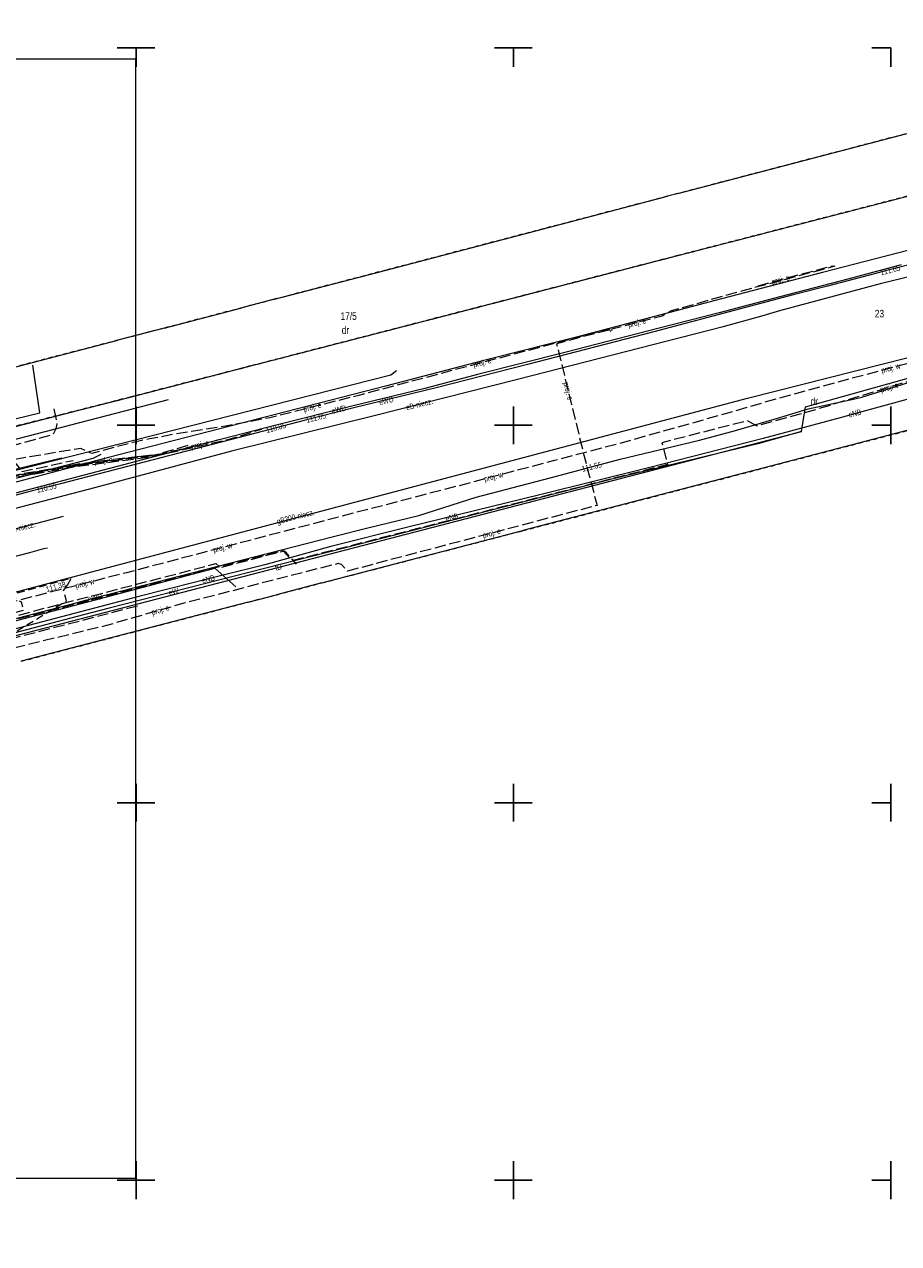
# Model space of a CAD drawing. Header units: metres. Extents: x 0 to 8432273, y 0 to 5705512.
# Tile 30 of 32: x 8404044 to 8404160, y 5705033 to 5705194. Entities that reach past the tile are written whole.
import ezdxf
from ezdxf.enums import TextEntityAlignment as Align

# ---------------------------------------------------------------- set-up
doc = ezdxf.new("R2010")
doc.units = ezdxf.units.M
doc.header["$MEASUREMENT"] = 0
for name, pattern in [('1.0_0.5', [1.5, 1, -0.5]), ('1.5_0.5', [2, 1.5, -0.5]), ('219-500', [0]), ('egug-500', [1, 0.5, -0.5])]:
    doc.linetypes.add(name, pattern=pattern)
doc.layers.get('0').update_dxf_attribs({"color": 250, "linetype": 'CONTINUOUS', "lineweight": 100})
for name, color, linetype in [('203-punkt graniczny', 7, 'CONTINUOUS'), ('210-oznaczenie konturu użytku gruntowego', 7, 'CONTINUOUS'), ('211-numer działki ewidencyjnej', 7, 'CONTINUOUS'), ('218-kontur użytku gruntowego', 7, 'CONTINUOUS'), ('219-działka ewidencyjna', 7, 'CONTINUOUS'), ('chodnik', 7, 'CONTINUOUS'), ('pikieta sztuczna', 7, 'CONTINUOUS'), ('pikieta sztuczna-Atr2', 7, 'CONTINUOUS'), ('przewód elektroenergetyczny podziemny', 7, 'CONTINUOUS'), ('przewód elektroenergetyczny podziemny - ob. projektowany', 7, 'CONTINUOUS'), ('przewód elektroenergetyczny podziemny - ob. projektowany-Atr1', 7, 'CONTINUOUS'), ('przewód elektroenergetyczny podziemny-Atr1', 7, 'CONTINUOUS'), ('przewód gazowy', 7, 'CONTINUOUS'), ('przewód gazowy-Atr1', 7, 'CONTINUOUS'), ('przewód kanalizacyjny', 7, 'CONTINUOUS'), ('przewód telekomunikacyjny podziemny', 7, 'CONTINUOUS'), ('przewód telekomunikacyjny podziemny-Atr1', 7, 'CONTINUOUS'), ('przewód wodociągowy - ob. projektowany', 7, 'CONTINUOUS'), ('przewód wodociągowy - ob. projektowany-Atr1', 7, 'CONTINUOUS'), ('rzędna', 7, 'CONTINUOUS'), ('rzędna-Atr2', 7, 'CONTINUOUS'), ('Wstawianie ramki sekcyjnej z opisem', 7, 'CONTINUOUS')]:
    doc.layers.add(name, color=color, linetype=linetype)
doc.layers.add('PL_AR_01-MAPA', color=7, linetype='CONTINUOUS', lineweight=15)
doc.layers.add('PL_AR_01-MAPA dwg', color=7, linetype='CONTINUOUS', lineweight=15)
doc.styles.get("Standard").update_dxf_attribs({"font": 'arial.ttf', "width": 0.75})
picture_1 = doc.add_image_def('image1.jpg', size_in_pixel=(7008, 9952))

# ---------------------------------------------------------------- blocks, each defined once
blk = doc.blocks.new('203')
at = {"linetype": 'Continuous', "lineweight": 0}
h = blk.add_hatch(color=0, dxfattribs=at)
edge = h.paths.add_edge_path()
edge.add_arc((0, 0), 0.045, 0, 360)
blk = doc.blocks.new('PW01')
at = {"linetype": 'Continuous', "lineweight": 13}
h = blk.add_hatch(color=0, dxfattribs=at)
edge = h.paths.add_edge_path()
edge.add_arc((0, 0), 0.045, 0, 360)
blk = doc.blocks.new('RAMKA500K')
at = {"color": 0}
for p, q in [((297.5, 250), (302.5, 250)), ((300, 247.5), (300, 250)), ((347.5, 250), (352.5, 250)), ((350, 247.5), (350, 250)), ((397.5, 250), (400, 250)), ((400, 247.5), (400, 250)), ((300, 197.5), (300, 202.5)), ((350, 197.5), (350, 202.5)), ((400, 197.5), (400, 202.5)), ((297.5, 200), (302.5, 200)), ((347.5, 200), (352.5, 200)), ((397.5, 200), (400, 200)), ((300, 147.5), (300, 152.5)), ((350, 147.5), (350, 152.5)), ((400, 147.5), (400, 152.5)), ((297.5, 150), (302.5, 150)), ((347.5, 150), (352.5, 150)), ((397.5, 150), (400, 150)), ((300, 97.5), (300, 102.5)), ((350, 97.5), (350, 102.5)), ((400, 97.5), (400, 102.5)), ((297.5, 100), (302.5, 100)), ((347.5, 100), (352.5, 100)), ((397.5, 100), (400, 100))]:
    blk.add_line(p, q, dxfattribs=at)
blk = doc.blocks.new('MDCP')
at = {"layer": '218-kontur użytku gruntowego', "color": 3, "linetype": 'egug-500', "lineweight": 18, "flags": 128}
for points in [[(8404161.34, 5705180.18), (8404130.28, 5705172.05)], [(8404128.91, 5705171.69), (8404110.66, 5705166.91)], [(8404130.28, 5705172.05), (8404128.91, 5705171.69)], [(8404130.32, 5705163.85), (8404162.63, 5705172.2)], [(8404162.63, 5705172.2), (8404130.32, 5705163.85)], [(8404110.66, 5705166.91), (8404091.67, 5705161.92)], [(8404112.03, 5705159.12), (8404130.32, 5705163.85)], [(8404130.32, 5705163.85), (8404112.03, 5705159.12)], [(8404091.67, 5705161.92), (8404076.7, 5705158.02)], [(8404092.91, 5705154.18), (8404112.03, 5705159.12)], [(8404112.03, 5705159.12), (8404092.91, 5705154.18)], [(8404072.52, 5705156.92), (8404062.25, 5705154.23)], [(8404076.7, 5705158.02), (8404072.52, 5705156.92)], [(8404062.25, 5705154.23), (8404056.12, 5705152.63)], [(8404073.69, 5705149.22), (8404092.91, 5705154.18)], [(8404092.91, 5705154.18), (8404073.69, 5705149.22)], [(8404056.12, 5705152.63), (8404040.18, 5705148.49)], [(8404057.75, 5705145.09), (8404073.69, 5705149.22)], [(8404073.69, 5705149.22), (8404057.75, 5705145.09)], [(8404041.52, 5705140.97), (8404057.75, 5705145.09)], [(8404057.75, 5705145.09), (8404041.52, 5705140.97)], [(8404141.72, 5705135.71), (8404162.03, 5705141)], [(8404109.78, 5705127.4), (8404141.72, 5705135.71)], [(8404083.11, 5705120.47), (8404109.78, 5705127.4)], [(8404077.13, 5705118.91), (8404083.11, 5705120.47)], [(8404043.29, 5705110.1), (8404073.35, 5705117.93)], [(8404073.35, 5705117.93), (8404077.13, 5705118.91)]]:
    blk.add_lwpolyline(points, dxfattribs=at)
at = {"layer": '219-działka ewidencyjna', "color": 7, "linetype": '219-500', "lineweight": 18, "flags": 128}
for points in [[(8404130.28, 5705172.05), (8404161.34, 5705180.18)], [(8404110.66, 5705166.91), (8404128.91, 5705171.69)], [(8404130.28, 5705172.05), (8404128.91, 5705171.69)], [(8404130.32, 5705163.85), (8404162.63, 5705172.2)], [(8404091.67, 5705161.92), (8404110.66, 5705166.91)], [(8404112.03, 5705159.12), (8404130.32, 5705163.85)], [(8404076.7, 5705158.02), (8404091.67, 5705161.92)], [(8404092.91, 5705154.18), (8404112.03, 5705159.12)], [(8404062.25, 5705154.23), (8404072.52, 5705156.92)], [(8404076.7, 5705158.02), (8404072.52, 5705156.92)], [(8404062.25, 5705154.23), (8404056.12, 5705152.63)], [(8404073.69, 5705149.22), (8404092.91, 5705154.18)], [(8404040.18, 5705148.49), (8404056.12, 5705152.63)], [(8404057.75, 5705145.09), (8404073.69, 5705149.22)], [(8404041.52, 5705140.97), (8404057.75, 5705145.09)], [(8404162.03, 5705141), (8404141.72, 5705135.71)], [(8404141.72, 5705135.71), (8404109.78, 5705127.4)], [(8404083.11, 5705120.47), (8404109.78, 5705127.4)], [(8404083.11, 5705120.47), (8404077.13, 5705118.91)], [(8404073.35, 5705117.93), (8404043.29, 5705110.1)], [(8404073.35, 5705117.93), (8404077.13, 5705118.91)]]:
    blk.add_lwpolyline(points, dxfattribs=at)
at = {"layer": 'chodnik', "color": 7, "linetype": '1.0_0.5', "lineweight": 18, "flags": 128}
blk.add_lwpolyline([(8404049.45, 5705120.17), (8404049.96, 5705121.08), (8404042.11, 5705118.96), (8404042.21, 5705118.58), (8404043.29, 5705117.96), (8404043.58, 5705116.82), (8403985.93, 5705101.36), (8403985.24, 5705103.48), (8403985.12, 5705103.91), (8403979.83, 5705102.48), (8403981.71, 5705096.3), (8403981.79, 5705096.42), (8403981.91, 5705096.5), (8403982.05, 5705096.55), (8403982.2, 5705096.54), (8403982.37, 5705096.5), (8403982.54, 5705096.38), (8403985.26, 5705093.87), (8403985.67, 5705093.35), (8403985.94, 5705092.82), (8403986.15, 5705092.06), (8403989.18, 5705092.78), (8403988.77, 5705094.55), (8403988.74, 5705095.07), (8403988.74, 5705095.51), (8403988.74, 5705096.07), (8403988.87, 5705096.6), (8403989.03, 5705097.04), (8403989.26, 5705097.35), (8403989.57, 5705097.7), (8403989.89, 5705097.96), (8403990.22, 5705098.21), (8403990.53, 5705098.37), (8403991.12, 5705098.6), (8404014.54, 5705104.53), (8404015.23, 5705104.56), (8404015.76, 5705104.51), (8404016.34, 5705104.17), (8404016.78, 5705103.66), (8404017.13, 5705103.21), (8404017.33, 5705102.85), (8404017.51, 5705102.04), (8404021.18, 5705102.94), (8404021.02, 5705103.65), (8404020.93, 5705104.14), (8404020.93, 5705104.64), (8404021.01, 5705105.13), (8404021.09, 5705105.38), (8404021.3, 5705105.83), (8404021.59, 5705106.24), (8404021.94, 5705106.6), (8404022.06, 5705106.69), (8404034.64, 5705110.06), (8404035.13, 5705109.96), (8404035.6, 5705109.77), (8404049.31, 5705118.11), (8404048.9, 5705119.48)], close=True, dxfattribs=at)
at = {"layer": 'przewód elektroenergetyczny podziemny', "color": 1, "linetype": 'Continuous', "lineweight": 18, "flags": 128}
for points in [[(8404167.84, 5705162.72), (8404157.12, 5705160.1), (8404143.76, 5705156.5), (8404141.56, 5705155.88), (8404136.13, 5705154.36), (8404109.07, 5705147.43), (8404090.07, 5705142.62), (8404071.35, 5705137.96), (8404053, 5705133.09), (8404032.52, 5705127.73)], [(8404166.43, 5705165.99), (8404149.47, 5705161.62), (8404136.08, 5705158.12), (8404116.5, 5705152.95), (8404112.46, 5705151.93), (8404110.36, 5705151.39), (8404104.42, 5705149.89), (8404091.76, 5705146.57), (8404073.91, 5705141.98), (8404054.87, 5705137.1), (8404038.93, 5705132.86), (8404021.26, 5705128.34), (8404006.28, 5705124.35), (8403990.72, 5705120.43), (8403980.55, 5705117.88), (8403972.42, 5705115.84), (8403970.31, 5705126.71)], [(8404159.88, 5705162.61), (8404152.83, 5705160.73), (8404143.81, 5705158.39), (8404135.79, 5705156.25), (8404127.83, 5705154.24), (8404115.32, 5705151.01), (8404103.95, 5705148.14), (8404096.76, 5705146.25), (8404087.29, 5705143.95), (8404076.89, 5705141.31), (8404064.4, 5705138.1), (8404056.86, 5705136.13), (8404042.72, 5705132.4), (8404028.02, 5705128.49), (8404017.09, 5705125.7), (8404006.76, 5705122.96), (8403993.12, 5705119.37), (8403988.98, 5705118.16), (8403985.5, 5705117.26), (8403985.15, 5705116.9)], [(8404208.06, 5705175.02), (8404196.94, 5705172.02), (8404182.8, 5705168.36), (8404173.04, 5705165.74), (8404169.71, 5705164.85), (8404157.82, 5705161.8), (8404156.37, 5705161.42), (8404150.11, 5705159.79), (8404145.58, 5705158.62), (8404127.14, 5705153.76), (8404110.37, 5705149.4), (8404098.27, 5705146.33), (8404087.35, 5705143.66), (8404080.8, 5705141.98), (8404074.38, 5705140.33), (8404058.41, 5705136.16), (8404048.51, 5705133.61), (8404044.63, 5705132.61), (8404033.81, 5705129.75), (8404016.18, 5705125.16), (8403996.9, 5705120.13), (8403985.68, 5705117.02), (8403985.15, 5705116.9)], [(8404163.08, 5705145.42), (8404155.94, 5705143.48), (8404151.82, 5705142.36), (8404141.62, 5705139.6), (8404126.43, 5705135.72), (8404112.21, 5705132.19), (8404094.51, 5705127.84), (8404084.34, 5705125.3), (8404075.59, 5705122.88), (8404069.9, 5705121.46), (8404058.87, 5705118.67), (8404045.29, 5705115.1), (8404031.47, 5705111.51)], [(8404033.88, 5705113.5), (8404050.74, 5705117.89), (8404051.83, 5705118.17), (8404068.98, 5705122.59), (8404084.66, 5705126.62), (8404089.21, 5705127.79), (8404096, 5705129.42), (8404103.59, 5705131.83), (8404113.38, 5705134.41), (8404116.89, 5705135.34), (8404122.68, 5705136.87), (8404133.19, 5705139.37), (8404137.92, 5705140.68), (8404143.82, 5705142.38), (8404147.57, 5705143.53), (8404153.77, 5705144.87), (8404154.69, 5705145.07), (8404160.85, 5705147.01)], [(8404056.78, 5705144.81), (8404042.37, 5705141.13), (8404022.35, 5705135.93), (8404001.43, 5705130.68), (8403992.12, 5705128.2), (8403979.19, 5705124.91)], [(8404146.68, 5705140.54), (8404140.89, 5705138.9), (8404121.92, 5705134.29), (8404088.18, 5705125.59), (8404054.96, 5705117.14), (8404051.57, 5705116.25), (8404041.49, 5705113.59), (8404021.36, 5705108.29), (8403987.3, 5705099.18), (8403980.55, 5705097.16)], [(8404053.83, 5705137.49), (8404052.77, 5705136.95), (8404020.84, 5705128.68), (8404019.64, 5705128.57), (8404017.85, 5705128.64), (8404016.7, 5705128.43), (8404005.57, 5705125.45), (8403994.58, 5705123.3), (8403985.79, 5705120.77), (8403983.75, 5705118.58), (8403982.29, 5705117.9), (8403977.86, 5705115.89), (8403975.56, 5705114.53), (8403955.48, 5705111.02), (8403952.94, 5705110.18), (8403947.46, 5705108.39), (8403932.29, 5705104.57), (8403931.81, 5705104.31), (8403931.61, 5705103.73), (8403932.14, 5705101.61), (8403934.2, 5705090.61)], [(8404034.79, 5705133.67), (8404048.66, 5705137.03)], [(8403977.41, 5705098.12), (8403984.19, 5705099.92), (8403994.22, 5705102.68), (8403999.08, 5705103.93), (8404001.6, 5705104.57), (8404011.56, 5705107.28), (8404020.34, 5705109.62), (8404023.24, 5705110.39), (8404041.01, 5705115.06), (8404052.13, 5705117.97), (8404068.96, 5705122.44), (8404071.74, 5705119.94)], [(8403977.41, 5705098.12), (8403984.19, 5705099.92), (8403994.22, 5705102.68), (8403999.08, 5705103.93), (8404001.6, 5705104.57), (8404011.56, 5705107.28), (8404020.34, 5705109.62), (8404023.24, 5705110.39), (8404041.01, 5705115.06), (8404052.13, 5705117.97), (8404068.96, 5705122.44), (8404071.74, 5705119.94)]]:
    blk.add_lwpolyline(points, dxfattribs=at)
at = {"layer": 'przewód elektroenergetyczny podziemny - ob. projektowany', "color": 1, "linetype": '1.5_0.5', "lineweight": 18, "flags": 128}
for points in [[(8404228.33, 5705189.95), (8404229.64, 5705184.97), (8404233.11, 5705185.91), (8404238.38, 5705165.63), (8404238.12, 5705165.41), (8404218.78, 5705160.31), (8404195.79, 5705153.93), (8404194.72, 5705155.92), (8404181.48, 5705152.44), (8404172.12, 5705149.94), (8404160.7, 5705147.13), (8404148.8, 5705143.49), (8404140.72, 5705141.27), (8404139.48, 5705141.95), (8404128.19, 5705139.05), (8404128.93, 5705136.16), (8404079.18, 5705123.4), (8404078, 5705124.73), (8404063.45, 5705121.06), (8404024.1, 5705110.77), (8404013.74, 5705107.93), (8404013.15, 5705107.52), (8403988.61, 5705101.01), (8403987.96, 5705099.86), (8403981.09, 5705098.05), (8403978.24, 5705094.88), (8403980.76, 5705084.25), (8403966.59, 5705081.25), (8403965.77, 5705085.11), (8403954.62, 5705083.96), (8403948.81, 5705086.13), (8403947.64, 5705088.03), (8403906.62, 5705077.24), (8403894.31, 5705073.93), (8403889.2, 5705074.65), (8403870.27, 5705069.65), (8403853.52, 5705065.42), (8403851.89, 5705068.06), (8403840.42, 5705065.14), (8403840.98, 5705060.46), (8403832.17, 5705057.88), (8403826.41, 5705056.71), (8403825.05, 5705058.55), (8403813.84, 5705055.65), (8403813.53, 5705050.91), (8403804.97, 5705048.76), (8403784.36, 5705043.39), (8403787.89, 5705029.05), (8403738.03, 5705012.12), (8403745.9, 5704991.39), (8403756.67, 5704963.9), (8403767.69, 5704938.67), (8403768.93, 5704938.15), (8403775.49, 5704923.65), (8403784.73, 5704904.57), (8403786.35, 5704901), (8403800.33, 5704873.61), (8403805.32, 5704864.06), (8403804.97, 5704861.53), (8403812.89, 5704846.95), (8403816.59, 5704844.69), (8403817.41, 5704843.19), (8403817.78, 5704837.39), (8403827.28, 5704820.53), (8403813.2, 5704812.86), (8403823.45, 5704791.81), (8403828.11, 5704775.01), (8403832.92, 5704766.63), (8403818.05, 5704758.69), (8403815.3, 5704754.32), (8403812.3, 5704749.62), (8403809.17, 5704744.59), (8403793.02, 5704735.05), (8403780.51, 5704727.5), (8403780.93, 5704725.43), (8403742.06, 5704703.14), (8403737.01, 5704700.48), (8403725.85, 5704697.28), (8403696.34, 5704688.61), (8403648.35, 5704675.37), (8403616.84, 5704666.54), (8403618.28, 5704660.35), (8403633.71, 5704605.08), (8403645.28, 5704608.13), (8403642.9, 5704616.35), (8403678.66, 5704627.24), (8403698.75, 5704633.29), (8403699.54, 5704630.75), (8403715.33, 5704635.04), (8403748.99, 5704644.9), (8403772.44, 5704651.69), (8403787.28, 5704655.91), (8403800.81, 5704659.78), (8403801.81, 5704652.99), (8403803.37, 5704649.44), (8403827.27, 5704651.98), (8403837.29, 5704652.2), (8403838.14, 5704657.63), (8403841.57, 5704658.32), (8403844.59, 5704658.51), (8403850.83, 5704656.56), (8403855.29, 5704647.85), (8403855.66, 5704646.55), (8403873.37, 5704585.53)], [(8404140.93, 5705159.84), (8404150.8, 5705162.5), (8404151.11, 5705162.43), (8404137.57, 5705158.8), (8404131.06, 5705156.98), (8404129.4, 5705156.51), (8404128.21, 5705155.82), (8404121.56, 5705154.1), (8404121.44, 5705153.75), (8404121.16, 5705153.98), (8404114.24, 5705152.17), (8404118.01, 5705136.78), (8404119.6, 5705130.75), (8404086.52, 5705122.04), (8404085.73, 5705122.93), (8404085.28, 5705123.03), (8404075.82, 5705120.64), (8404071.18, 5705119.4), (8404065.02, 5705117.83), (8404054.13, 5705114.7), (8404043.62, 5705112.16), (8404022.38, 5705106.54), (8404021.63, 5705108.25), (8403999.62, 5705102.4), (8403996.23, 5705101.41), (8403995.32, 5705104), (8403989.3, 5705102.44), (8403989.21, 5705102.21), (8403989.59, 5705100.53), (8403986.27, 5705099.65), (8403985.48, 5705098.46), (8403981.13, 5705097.28), (8403980.02, 5705096.43), (8403977.14, 5705095.48), (8403964.33, 5705092.6), (8403960.46, 5705091.81), (8403959.53, 5705093.36), (8403957.34, 5705093.49), (8403954.42, 5705093.61), (8403954.06, 5705093.78), (8403950.64, 5705092.87), (8403931.1, 5705087.51), (8403920.16, 5705084.53), (8403920.09, 5705083.27), (8403914.58, 5705082.01), (8403913.68, 5705082.85), (8403891.77, 5705077.12), (8403889.19, 5705076.43), (8403879.39, 5705073.67), (8403875.19, 5705072.6), (8403874.53, 5705073.72), (8403852.3, 5705068.02), (8403847.18, 5705066.61), (8403841.96, 5705064.28), (8403822.94, 5705055.09), (8403818.3, 5705053.13), (8403817.89, 5705052.82), (8403817.69, 5705052.18), (8403816.89, 5705051.83), (8403814.93, 5705051.54), (8403813.19, 5705051.79), (8403804.52, 5705049.58), (8403793.35, 5705048.09), (8403787.83, 5705047.34), (8403783.83, 5705046.34), (8403782.59, 5705045.84)], [(8404121.44, 5705153.75), (8404121.25, 5705154.11), (8404103.43, 5705149.42), (8404088.02, 5705145.32), (8404076.22, 5705142.35), (8404070.37, 5705141.25), (8404064.45, 5705140.33), (8404060.36, 5705139.55), (8404059.04, 5705139.32), (8404053.69, 5705137.92), (8404052.65, 5705137.61), (8404051.19, 5705138.28), (8404048.3, 5705137.82), (8404042.67, 5705136.88), (8404034.89, 5705134.83), (8404029.06, 5705133.34), (8404023.21, 5705131.78), (8404017.49, 5705130.37), (8404017.51, 5705129.97), (8404017.39, 5705130.27), (8404011.59, 5705128.74), (8404005.85, 5705127.26), (8403995.98, 5705124.57), (8403989.83, 5705122.93), (8403985.7, 5705119.82), (8403983.56, 5705119.2), (8403983.23, 5705118.83), (8403981.06, 5705118.25), (8403979.93, 5705118.45), (8403957.08, 5705113.01), (8403954.18, 5705111.52)], [(8404047.61, 5705143.53), (8404048.04, 5705141.53), (8404047.89, 5705140.88), (8404047.49, 5705140.09), (8403987.89, 5705123.97), (8403984.42, 5705123.21), (8403977.82, 5705121.74), (8403975.55, 5705121.24), (8403958.28, 5705116.79), (8403956.67, 5705115.53), (8403947.87, 5705113.2), (8403947.83, 5705109.18), (8403918.34, 5705101.58), (8403914.51, 5705100.35), (8403903.46, 5705096.78), (8403886.07, 5705091.97), (8403884.81, 5705091.62), (8403883.91, 5705092.04), (8403882.64, 5705095.73), (8403882.18, 5705095.92), (8403878.94, 5705094.87), (8403868.81, 5705092.05), (8403868.63, 5705092.17), (8403868.45, 5705092.94)], [(8403975.25, 5705120.54), (8403975.35, 5705119.9), (8403975.24, 5705120.54), (8403978.01, 5705121.17), (8403984.54, 5705122.62), (8403987.96, 5705123.33), (8403990.33, 5705120.91), (8403998.1, 5705123.14), (8404005.07, 5705124.76), (8404026.83, 5705130.52), (8404043.09, 5705134.59), (8404050.67, 5705135.92), (8404059.74, 5705137.08), (8404060.99, 5705137.29), (8404070.6, 5705139.45), (8404075.19, 5705140.85)], [(8404070.4, 5705139.66), (8404067.58, 5705138.93), (8404060.98, 5705137.33), (8404059.73, 5705137.18), (8404050.66, 5705136.02), (8404043.07, 5705134.69), (8404026.8, 5705130.62), (8404005.05, 5705124.86), (8403998.07, 5705123.24), (8403990.35, 5705121.13), (8403988.04, 5705123.49), (8403984.52, 5705122.72), (8403977.97, 5705121.27), (8403975.72, 5705120.76), (8403974.61, 5705120.51), (8403979.4, 5705097.76), (8403979.81, 5705095.99), (8403979.04, 5705094.38), (8403979.76, 5705091.22)], [(8403732.07, 5705053.05), (8403739.08, 5705055.38), (8403741.16, 5705055.9), (8403743.96, 5705055.61), (8403746.18, 5705056.14), (8403775.22, 5705063.38), (8403776.64, 5705063.77), (8403778.61, 5705065.36), (8403783.53, 5705066.47), (8403785.99, 5705066.69), (8403787.36, 5705067.04), (8403806.99, 5705072.09), (8403813.21, 5705073.58), (8403821.25, 5705074.91), (8403832.61, 5705076.74), (8403839.86, 5705078.63), (8403852, 5705081.92), (8403852.54, 5705082.39), (8403854.12, 5705082.78), (8403854.72, 5705082.78), (8403900.21, 5705095.68), (8403903.2, 5705096.53), (8403914.54, 5705100.26), (8403918.37, 5705101.48), (8403947.89, 5705109.09), (8403947.99, 5705113.12), (8403956.79, 5705115.45), (8403958.37, 5705116.7), (8403975.59, 5705121.12), (8403977.85, 5705121.65), (8403984.45, 5705123.11), (8403987.88, 5705123.87), (8404041.01, 5705138.23), (8404043.4, 5705135.22), (8404050.17, 5705136.71)], [(8404065.37, 5705138.66), (8404060.96, 5705137.39), (8404059.72, 5705137.28), (8404050.64, 5705136.12), (8404043.05, 5705134.78), (8404026.78, 5705130.71), (8404005.02, 5705124.95), (8403998.05, 5705123.34), (8403990.37, 5705121.23), (8403988.05, 5705123.6), (8403984.51, 5705122.82), (8403977.94, 5705121.36), (8403975.72, 5705120.85), (8403974.68, 5705120.61), (8403974.85, 5705119.84), (8403979.5, 5705097.78), (8403979.91, 5705095.95), (8403979.68, 5705095.48), (8403980.57, 5705090.83)], [(8403978.72, 5705122.04), (8403984.41, 5705123.3), (8403987.84, 5705124.06), (8403990.53, 5705121.4), (8403997.87, 5705123.39), (8403998.48, 5705123.54), (8404005, 5705125.05), (8404026.75, 5705130.81), (8404043.03, 5705134.88), (8404050.63, 5705136.22), (8404057.58, 5705137.11), (8404060.69, 5705137.44)], [(8403981.09, 5705084.16), (8403978.7, 5705093.74), (8403980.78, 5705094.5), (8403979.89, 5705098.58), (8403988.09, 5705100.74), (8403988.99, 5705101.77), (8403989.59, 5705101.93), (8404008.49, 5705107.04), (8404009.89, 5705107.46), (8404032.85, 5705113.57), (8404051.11, 5705118.36), (8404069.1, 5705123.04), (8404069.65, 5705122.51), (8404076.03, 5705124.18), (8404078.17, 5705124.74), (8404079.74, 5705122.98)], [(8403981.12, 5705096.29), (8403981.63, 5705098.01), (8403988.81, 5705099.91), (8404002.61, 5705103.41), (8404014.34, 5705106.57), (8404015.49, 5705106.15), (8404028.11, 5705109.51), (8404049.36, 5705115.01), (8404059.15, 5705117.56)]]:
    blk.add_lwpolyline(points, dxfattribs=at)
at = {"layer": 'przewód gazowy', "color": 52, "linetype": 'Continuous', "lineweight": 18, "flags": 128}
for points in [[(8403972.71, 5705100.91), (8404007.24, 5705109.95), (8404139.54, 5705144.96), (8404171.48, 5705153.03), (8404215.55, 5705164.62), (8404240.55, 5705171.04), (8404299.97, 5705186.96), (8404327.71, 5705194.47)], [(8403987.91, 5705098.24), (8403980.53, 5705127.14), (8404045.77, 5705143), (8404044.86, 5705149.32)], [(8404062.75, 5705144.74), (8403993.78, 5705126.84), (8403951.34, 5705116.02), (8403950.71, 5705116)], [(8403963.25, 5705106.83), (8404048.92, 5705129.32)]]:
    blk.add_lwpolyline(points, dxfattribs=at)
at = {"layer": 'przewód kanalizacyjny', "color": 34, "linetype": 'Continuous', "lineweight": 18, "flags": 128}
blk.add_lwpolyline([(8404040.53, 5705123.5), (8404044.44, 5705124.52), (8404046.31, 5705125.05), (8404046.8, 5705125.14)], dxfattribs=at)
at = {"layer": 'przewód telekomunikacyjny podziemny', "color": 30, "linetype": 'Continuous', "lineweight": 18, "flags": 128}
for points in [[(8403974.95, 5705095.82), (8403975.75, 5705095.59), (8403978.78, 5705097.12), (8403987.3, 5705099.18), (8404146.68, 5705140.54), (8404147.23, 5705143.8), (8404177.25, 5705152.18)], [(8403978.42, 5705119.04), (8403979.31, 5705119.34), (8404092.27, 5705148.03), (8404093.04, 5705148.62)]]:
    blk.add_lwpolyline(points, dxfattribs=at)
at = {"layer": 'przewód wodociągowy - ob. projektowany', "color": 5, "linetype": '1.5_0.5', "lineweight": 18, "flags": 128}
blk.add_lwpolyline([(8404201.23, 5705159.56), (8404200.78, 5705159.44), (8404199.63, 5705159.84), (8404195.12, 5705158.69), (8404194.24, 5705158.47), (8404190.05, 5705157.39), (8404188.71, 5705157), (8404186.28, 5705156.38), (8404181.28, 5705155.04), (8404152.48, 5705147.33), (8404142.46, 5705144.58), (8404137.38, 5705143.1), (8404122.39, 5705138.89), (8404113.95, 5705136.69), (8404102.17, 5705133.58), (8404080.42, 5705127.91), (8404057.26, 5705121.83), (8404041.12, 5705117.69), (8404028.38, 5705114.3), (8404009.81, 5705109.24), (8404008.08, 5705108.73), (8404002.69, 5705107.1), (8403991.98, 5705104), (8403988.53, 5705103.05), (8403987.43, 5705102.48), (8403986.57, 5705102.27)], dxfattribs=at)
at = {"layer": '203-punkt graniczny', "color": 7, "linetype": 'Continuous', "lineweight": 18}
for p in [(8404128.91, 5705171.69), (8404130.28, 5705172.05), (8404110.66, 5705166.91), (8404130.32, 5705163.85), (8404091.67, 5705161.92), (8404112.03, 5705159.12), (8404072.52, 5705156.92), (8404076.7, 5705158.02), (8404062.25, 5705154.23), (8404092.91, 5705154.18), (8404056.12, 5705152.63), (8404073.69, 5705149.22), (8404057.75, 5705145.09), (8404141.72, 5705135.71), (8404109.78, 5705127.4), (8404083.11, 5705120.47), (8404073.35, 5705117.93), (8404077.13, 5705118.91)]:
    blk.add_blockref('203', p, dxfattribs=at)
at = {"layer": 'pikieta sztuczna', "color": 7, "linetype": 'Continuous', "lineweight": 13}
blk.add_blockref('PW01', (8404046.24, 5705119.94), dxfattribs=at)
at = {"layer": 'rzędna', "color": 1, "linetype": 'Continuous', "lineweight": 18, "rotation": 179.999}
for p in [(8404156.37, 5705161.42), (8404147.57, 5705143.53), (8404080.8, 5705141.98), (8404074.38, 5705140.33), (8404116.89, 5705135.34), (8404044.63, 5705132.61)]:
    blk.add_blockref('PW01', p, dxfattribs=at)
at = {"layer": 'Wstawianie ramki sekcyjnej z opisem', "color": 7, "linetype": 'Continuous', "lineweight": 13}
blk.add_blockref('RAMKA500K', (8403758.51, 5704941.36), dxfattribs=at)
at = {"layer": '210-oznaczenie konturu użytku gruntowego', "color": 3, "linetype": 'Continuous', "lineweight": 18, "width": 0.79}
for p in [(8404085.77, 5705153.47), (8404147.89, 5705144.03)]:
    blk.add_text('dr', height=1, dxfattribs=at).set_placement(p)
at = {"layer": '211-numer działki ewidencyjnej', "color": 7, "linetype": 'Continuous', "lineweight": 18, "width": 0.79}
blk.add_text('23', height=1, dxfattribs=at).set_placement((8404156.4, 5705156.65), align=Align.TOP_LEFT)
blk.add_text('17/5', height=1, dxfattribs=at).set_placement((8404085.61, 5705155.32))
at = {"layer": 'pikieta sztuczna-Atr2', "color": 7, "width": 0.667}
blk.add_text('111.38', height=0.75, rotation=15.877, dxfattribs=at).set_placement((8404046.69, 5705119.24))
at = {"layer": 'przewód elektroenergetyczny podziemny - ob. projektowany-Atr1', "color": 1, "width": 0.667}
for rotation, p in [(15.083, (8404142.74, 5705160.33)), (14.501, (8404123.71, 5705154.65)), (14.899, (8404103.2, 5705149.36)), (283.764, (8404115.49, 5705147.07)), (14.127, (8404080.71, 5705143.48)), (13.627, (8404065.79, 5705138.5)), (7.297, (8404053.01, 5705136.53)), (14.751, (8404104.45, 5705126.76)), (16.035, (8404060.58, 5705116.55))]:
    blk.add_text('proj. e', height=0.75, rotation=rotation, dxfattribs=at).set_placement(p, align=Align.MIDDLE_LEFT)
blk.add_text('proj. e', height=0.75, rotation=16.208, dxfattribs=at).set_placement((8404158.31, 5705146.39), align=Align.MIDDLE_CENTER)
at = {"layer": 'przewód elektroenergetyczny podziemny-Atr1', "color": 1, "width": 0.667}
for s, rotation, p in [('eWD', 13.704, (8404085.39, 5705143.46)), ('eWD', 13.752, (8404091.67, 5705144.62)), ('eNB', 13.864, (8404153.76, 5705142.95)), ('eNB', 13.864, (8404100.37, 5705129.17)), ('eNB', 13.864, (8404068.09, 5705120.99)), ('eW', 14.279, (8404063.5, 5705119.31)), ('eWD', 13.468, (8404053.08, 5705118.51))]:
    blk.add_text(s, height=0.75, rotation=rotation, dxfattribs=at).set_placement(p, align=Align.MIDDLE_CENTER)
blk.add_text('eB-niecz.', height=0.75, rotation=14.206, dxfattribs=at).set_placement((8404094.3, 5705143.69), align=Align.MIDDLE_LEFT)
at = {"layer": 'przewód gazowy-Atr1', "color": 52, "width": 0.667}
for s, rotation, p in [('gB300-niecz.', 14.823, (8404079.65, 5705129.24)), ('gB150-niecz.', 14.707, (8404042.7, 5705127.63))]:
    blk.add_text(s, height=0.75, rotation=rotation, dxfattribs=at).set_placement(p, align=Align.MIDDLE_CENTER)
at = {"layer": 'przewód telekomunikacyjny podziemny-Atr1', "color": 30, "width": 0.667}
blk.add_text('tD', height=0.75, rotation=14.551, dxfattribs=at).set_placement((8404077.38, 5705122.56), align=Align.MIDDLE_CENTER)
at = {"layer": 'przewód wodociągowy - ob. projektowany-Atr1', "color": 5, "width": 0.667}
for rotation, p in [(14.987, (8404157.27, 5705148.61)), (14.789, (8404104.64, 5705134.23)), (14.71, (8404068.73, 5705124.84)), (14.386, (8404050.49, 5705120.09))]:
    blk.add_text('proj. w', height=0.75, rotation=rotation, dxfattribs=at).set_placement(p, align=Align.MIDDLE_LEFT)
at = {"layer": 'rzędna-Atr2', "color": 1, "width": 0.667}
for s, rotation, p in [('111.65', 14.5, (8404157.15, 5705161.57)), ('111.05', 14.036, (8404081.06, 5705142.03)), ('110.05', 15.29, (8404075.75, 5705140.68)), ('111.55', 13.392, (8404117.59, 5705135.56)), ('110.55', 13.28, (8404045.36, 5705132.76))]:
    blk.add_text(s, height=0.75, rotation=rotation, dxfattribs=at).set_placement(p, align=Align.MIDDLE_LEFT)

msp = doc.modelspace()

# ---------------------------------------------------------------- block references
at = {"layer": 'PL_AR_01-MAPA dwg', "linetype": 'Continuous'}
msp.add_blockref('MDCP', (0, 0), dxfattribs=at)

# ---------------------------------------------------------------- pictures from other files: only their frames are drawn
at = {"layer": 'PL_AR_01-MAPA', "linetype": 'Continuous'}
image = msp.add_image(picture_1, insert=(8403847.799, 5705189.909), size_in_units=(148.336, 210.651), rotation=-90, dxfattribs=at)
image.dxf.flags = 7

doc.saveas('drawing.dxf')
